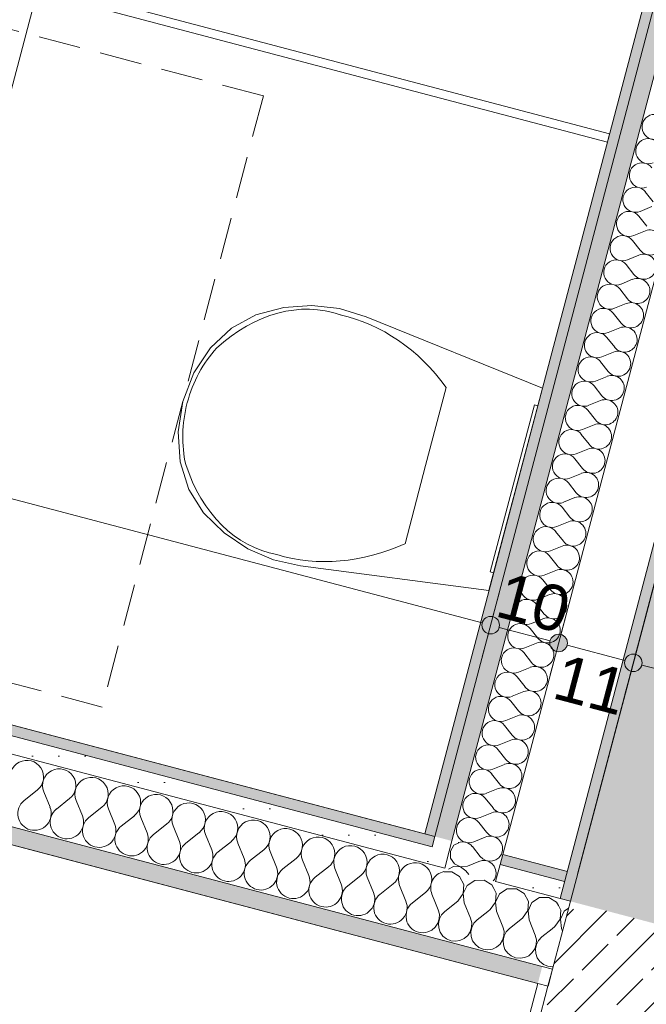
# Model space of a CAD drawing. Header units: millimetres. Extents: x -176817 to 18864955, y -12996033 to 201123.
# Tile 170 of 256: x 181969 to 182861, y -10666 to -9264. Entities that reach past the tile are written whole.
import ezdxf

# ---------------------------------------------------------------- set-up
doc = ezdxf.new("R2010")
doc.units = ezdxf.units.MM
doc.header["$MEASUREMENT"] = 0
doc.linetypes.add('Przerywana gęsta', pattern=[90, 60, -30])
for name, color, linetype in [('210-A Strefy', 7, 'Continuous'), ('213-A Wymiarowanie wewnętrzne', 7, 'Continuous'), ('230-A Ściany wewnętrzne', 7, 'Continuous'), ('320-W Umeblowanie', 7, 'Continuous')]:
    doc.layers.add(name, color=color, linetype=linetype)
doc.styles.add('STYL_AUTOMATYCZNY_4', font='arial.ttf')
doc.dimstyles.new('STYL_AUTOMATYCZNY__3', dxfattribs={"dimtxt": 64.999998, "dimasz": 47.5, "dimexe": 0.18, "dimexo": 0.0625, "dimgap": 0, "dimtad": 1, "dimdec": 1, "dimlfac": 0.1, "dimzin": 0, "dimdsep": 46, "dimtxsty": 'STYL_AUTOMATYCZNY_4', "dimblk": 'ARROWHEAD_11', "dimblk1": 'ARROWHEAD_11', "dimblk2": 'ARROWHEAD_11', "dimcen": 0.09, "dimclrd": 30, "dimclre": 30, "dimclrt": 30, "dimazin": 0, "dimtfac": 1, "dimtdec": 4, "dimtmove": 0, "dimatfit": 3, "dimfxl": 0, "dimtolj": 1, "dimtzin": 0, "dimarcsym": 0})
pattern_1 = [(0, (0, 0), (0, 86.60254), [0, -50]), (0, (25, 43.3), (0, 86.60254), [0, -50])]
pattern_2 = [(45, (0, 0), (-49.497475, 49.497475), []), (45, (-24.75, 24.75), (-49.497475, 49.497475), [52.5, -17.5])]
pattern_3 = [(0, (0, 0), (0, 37.5), [0, -37.5])]

# ---------------------------------------------------------------- blocks, each defined once
blk = doc.blocks.new('Zaplecze_1.19_9_2', base_point=(179928.2, -11588.1))
at = {"layer": '210-A Strefy', "color": 7, "linetype": 'Continuous', "lineweight": 0, "flags": 128}
blk.add_lwpolyline([(173461.6, -11180.7), (181970.3, -13425.9), (182706.5, -10636.2), (176359.5, -8961.4), (176212.8, -9517.5), (174051, -8947.1)], close=True, dxfattribs=at)
blk = doc.blocks.new('WC-M_1.23d_27_2', base_point=(180864.4, -8344.9))
at = {"layer": '210-A Strefy', "color": 254, "linetype": 'Continuous', "lineweight": 0, "true_color": 0xdfc8bd, "flags": 128}
blk.add_lwpolyline([(179359.5, -9582.4), (182545.5, -10423.1), (184124.8, -4438), (180938.9, -3597.3)], close=True, dxfattribs=at)
blk = doc.blocks.new('Ściana_30_2', base_point=(182087.8, -13627.6))
at = {"layer": '230-A Ściany wewnętrzne', "linetype": 'Continuous', "lineweight": 0, "true_color": 0x000000}
h = blk.add_hatch(dxfattribs=at)
h.set_pattern_fill('Beton_zbrojony_0002', color=18, style=0, pattern_type=2)
h.set_pattern_definition(pattern_2)
h.paths.add_polyline_path([(182752.9, -10519.2), (181984.8, -13429.8), (182274.9, -13506.3), (183042.9, -10595.7)])
h = blk.add_hatch(dxfattribs=at)
h.set_pattern_fill('Tynk_0002', color=18, style=0, pattern_type=2)
h.set_pattern_definition(pattern_1)
h.paths.add_polyline_path([(182706.5, -10636.2), (181970.3, -13425.9), (181984.8, -13429.8), (182721, -10640.1)])
at = {"layer": '230-A Ściany wewnętrzne', "color": 7, "linetype": 'Continuous', "lineweight": 0}
for p, q in [((182727.4, -10615.9), (182752.9, -10519.2)), ((182721, -10640.1), (182727.4, -10615.9)), ((182721, -10640.1), (181984.8, -13429.8))]:
    blk.add_line(p, q, dxfattribs=at)
at = {"layer": '230-A Ściany wewnętrzne', "color": 7, "linetype": 'Continuous', "lineweight": 0, "flags": 128}
blk.add_lwpolyline([(182706.5, -10636.2), (182532.5, -11295.7)], dxfattribs=at)
blk = doc.blocks.new('*X925')
at = {"layer": '230-A Ściany wewnętrzne', "color": 7, "linetype": 'Continuous', "lineweight": 0}
for p, q in [((182739.4, -10531.7), (182735.8, -10525)), ((182750.3, -10529.1), (182744.2, -10533)), ((182738.4, -10544.7), (182739.4, -10531.7)), ((182744.2, -10533), (182738.6, -10544.7)), ((182730.8, -10555.2), (182727.1, -10558.2)), ((182730.8, -10555.2), (182738.4, -10544.7)), ((182738.6, -10544.7), (182740, -10557.7)), ((182740, -10557.7), (182741.7, -10561.7)), ((182713.8, -10608.4), (182714.8, -10609.2)), ((182714.8, -10609.2), (182720.8, -10611.7)), ((182720.8, -10611.7), (182727.4, -10612.5)), ((182727.4, -10612.5), (182728.3, -10612.4))]:
    blk.add_line(p, q, dxfattribs=at)
blk = doc.blocks.new('*X926')
at = {"layer": '230-A Ściany wewnętrzne', "color": 7, "linetype": 'Continuous', "lineweight": 0}
for p, q in [((182647.3, -10507.4), (182643.9, -10501)), ((182663.1, -10501.6), (182652.1, -10508.7)), ((182676.1, -10501.4), (182663.1, -10501.6)), ((182687.3, -10508), (182676.1, -10501.4)), ((182646.3, -10520.4), (182647.3, -10507.4)), ((182652.1, -10508.7), (182646.5, -10520.4)), ((182693.3, -10519.6), (182687.3, -10508)), ((182709.1, -10513.8), (182698.2, -10520.8)), ((182722.1, -10513.6), (182709.1, -10513.8)), ((182733.3, -10520.2), (182722.1, -10513.6)), ((182638.7, -10530.9), (182646.3, -10520.4)), ((182646.5, -10520.4), (182647.9, -10533.4)), ((182692.4, -10532.5), (182693.3, -10519.6)), ((182698.2, -10520.8), (182692.6, -10532.6)), ((182735.8, -10525), (182733.3, -10520.2)), ((182638.7, -10530.9), (182635.3, -10533.7)), ((182647.9, -10533.4), (182656.9, -10555.4)), ((182684.8, -10543.1), (182666.1, -10557.9)), ((182684.8, -10543.1), (182692.4, -10532.5)), ((182692.6, -10532.6), (182694, -10545.5)), ((182658.5, -10561.8), (182656.9, -10555.4)), ((182666.1, -10557.9), (182661.6, -10562.6)), ((182694, -10545.5), (182702.9, -10567.6)), ((182656.3, -10574.6), (182658.3, -10568.4)), ((182658.5, -10568.4), (182657.1, -10574.9)), ((182658.3, -10568.4), (182658.5, -10561.8)), ((182661.6, -10562.6), (182658.5, -10568.4)), ((182704.5, -10574), (182702.9, -10567.6)), ((182712.1, -10570), (182707.6, -10574.8)), ((182727.1, -10558.2), (182712.1, -10570)), ((182621.9, -10584.3), (182622.7, -10584.9)), ((182622.7, -10584.9), (182628.8, -10587.4)), ((182641.8, -10587.2), (182647.7, -10584.4)), ((182647.7, -10584.4), (182652.7, -10580.1)), ((182652.7, -10580.1), (182656.3, -10574.6)), ((182657.1, -10574.9), (182657.6, -10581.4)), ((182657.6, -10581.4), (182659.8, -10587.6)), ((182702.4, -10586.8), (182704.3, -10580.5)), ((182704.5, -10580.6), (182703.2, -10587)), ((182704.3, -10580.5), (182704.5, -10574)), ((182707.6, -10574.8), (182704.5, -10580.6)), ((182628.8, -10587.4), (182635.3, -10588.2)), ((182635.3, -10588.2), (182641.8, -10587.2)), ((182659.8, -10587.6), (182663.6, -10592.9)), ((182663.6, -10592.9), (182668.7, -10597)), ((182668.7, -10597), (182674.8, -10599.6)), ((182674.8, -10599.6), (182681.3, -10600.3)), ((182681.3, -10600.3), (182687.8, -10599.3)), ((182687.8, -10599.3), (182693.8, -10596.6)), ((182693.8, -10596.6), (182698.7, -10592.3)), ((182698.7, -10592.3), (182702.4, -10586.8)), ((182703.2, -10587), (182703.6, -10593.6)), ((182703.6, -10593.6), (182705.8, -10599.7)), ((182705.8, -10599.7), (182709.6, -10605.1)), ((182709.6, -10605.1), (182713.8, -10608.4))]:
    blk.add_line(p, q, dxfattribs=at)
blk = doc.blocks.new('*X927')
at = {"layer": '230-A Ściany wewnętrzne', "color": 7, "linetype": 'Continuous', "lineweight": 0}
for p, q in [((182584, -10477.1), (182572.6, -10477.3)), ((182595.2, -10483.7), (182584, -10477.1)), ((182601.2, -10495.3), (182595.2, -10483.7)), ((182600.3, -10508.2), (182601.2, -10495.3)), ((182606.1, -10496.5), (182600.5, -10508.3)), ((182617, -10489.5), (182606.1, -10496.5)), ((182630, -10489.3), (182617, -10489.5)), ((182641.2, -10495.9), (182630, -10489.3)), ((182643.9, -10501), (182641.2, -10495.9)), ((182592.7, -10518.8), (182600.3, -10508.2)), ((182600.5, -10508.3), (182601.9, -10521.2)), ((182560.9, -10521.6), (182564.8, -10531.1)), ((182592.7, -10518.8), (182574, -10533.6)), ((182601.9, -10521.2), (182610.8, -10543.3)), ((182566.4, -10537.5), (182564.8, -10531.1)), ((182566.2, -10544.1), (182566.4, -10537.5)), ((182569.5, -10538.3), (182566.4, -10544.1)), ((182574, -10533.6), (182569.5, -10538.3)), ((182612.5, -10549.7), (182610.8, -10543.3)), ((182635.3, -10533.7), (182620.1, -10545.7)), ((182555.6, -10560.1), (182560.6, -10555.8)), ((182560.6, -10555.8), (182564.2, -10550.3)), ((182564.2, -10550.3), (182566.2, -10544.1)), ((182566.4, -10544.1), (182565, -10550.6)), ((182565, -10550.6), (182565.5, -10557.1)), ((182565.5, -10557.1), (182567.7, -10563.3)), ((182610.3, -10562.5), (182612.3, -10556.2)), ((182612.4, -10556.3), (182611.1, -10562.7)), ((182612.3, -10556.2), (182612.5, -10549.7)), ((182615.5, -10550.5), (182612.4, -10556.3)), ((182620.1, -10545.7), (182615.5, -10550.5)), ((182550.1, -10562.7), (182555.6, -10560.1)), ((182567.7, -10563.3), (182571.5, -10568.6)), ((182571.5, -10568.6), (182576.7, -10572.7)), ((182601.7, -10572.3), (182606.7, -10568)), ((182606.7, -10568), (182610.3, -10562.5)), ((182611.1, -10562.7), (182611.5, -10569.3)), ((182611.5, -10569.3), (182613.7, -10575.4)), ((182576.7, -10572.7), (182582.7, -10575.3)), ((182582.7, -10575.3), (182589.2, -10576)), ((182589.2, -10576), (182595.7, -10575)), ((182595.7, -10575), (182601.7, -10572.3)), ((182613.7, -10575.4), (182617.6, -10580.8)), ((182617.6, -10580.8), (182621.9, -10584.3))]:
    blk.add_line(p, q, dxfattribs=at)
blk = doc.blocks.new('*X928')
at = {"layer": '230-A Ściany wewnętrzne', "color": 7, "linetype": 'Continuous', "lineweight": 0}
for p, q in [((181994.1, -10360.9), (181975.5, -10375.6)), ((182003.3, -10363.3), (182012.3, -10385.3)), ((182040.2, -10373), (182021.5, -10387.8)), ((182049.4, -10375.4), (182058.3, -10397.5)), ((182086.2, -10385.2), (182067.5, -10399.9)), ((182095.4, -10387.6), (182104.4, -10409.6)), ((182132.3, -10397.3), (182113.6, -10412.1)), ((182141.5, -10399.7), (182150.4, -10421.8)), ((182178.3, -10409.5), (182159.6, -10424.2)), ((182187.5, -10411.9), (182196.5, -10433.9)), ((182224.3, -10421.6), (182205.7, -10436.4)), ((182233.6, -10424), (182242.5, -10446.1)), ((182270.4, -10433.8), (182251.7, -10448.5)), ((182279.6, -10436.2), (182288.5, -10458.2)), ((182316.4, -10445.9), (182297.8, -10460.7)), ((182325.6, -10448.3), (182334.6, -10470.4)), ((182362.5, -10458.1), (182343.8, -10472.8)), ((182371.7, -10460.5), (182380.6, -10482.5)), ((182408.5, -10470.2), (182389.8, -10485)), ((182417.7, -10472.6), (182426.7, -10494.7)), ((182454.6, -10482.4), (182435.9, -10497.1)), ((182463.8, -10484.8), (182472.7, -10506.8)), ((182500.6, -10494.5), (182481.9, -10509.3)), ((182509.8, -10496.9), (182518.8, -10519)), ((182546.6, -10506.6), (182528, -10521.4)), ((182555.9, -10509.1), (182560.9, -10521.6))]:
    blk.add_line(p, q, dxfattribs=at)
for centre, start, end in [((181979.4, -10342.2), 308.3481, 202.0879), ((182025.4, -10354.3), 308.3481, 202.0879), ((182071.4, -10366.5), 308.3481, 202.0879), ((182117.5, -10378.6), 308.3481, 202.0879), ((181990.2, -10394.3), 128.3481, 255.218), ((182163.5, -10390.8), 308.3481, 202.0879), ((181990.2, -10394.3), 255.218, 22.0879), ((182036.3, -10406.4), 128.3481, 255.218), ((182209.6, -10402.9), 308.3481, 202.0879), ((182036.3, -10406.4), 255.218, 22.0879), ((182082.3, -10418.6), 128.3481, 255.218), ((182255.6, -10415.1), 308.3481, 202.0879), ((182301.7, -10427.2), 308.3481, 202.0879), ((182082.3, -10418.6), 255.218, 22.0879), ((182128.4, -10430.7), 128.3481, 255.218), ((182347.7, -10439.4), 308.3481, 202.0879), ((182128.4, -10430.7), 255.218, 22.0879), ((182174.4, -10442.9), 128.3481, 255.218), ((182393.7, -10451.5), 308.3481, 202.0879), ((182174.4, -10442.9), 255.218, 22.0879), ((182220.4, -10455), 128.3481, 255.218), ((182439.8, -10463.7), 308.3481, 202.0879), ((182220.4, -10455), 255.218, 22.0879), ((182266.5, -10467.2), 128.3481, 255.218), ((182266.5, -10467.2), 255.218, 22.0879), ((182485.8, -10475.8), 308.3481, 202.0879), ((182312.5, -10479.3), 128.3481, 255.218), ((182312.5, -10479.3), 255.218, 22.0879), ((182358.6, -10491.5), 128.3481, 255.218), ((182531.9, -10488), 308.3481, 202.0879), ((182358.6, -10491.5), 255.218, 22.0879), ((182404.6, -10503.6), 128.3481, 255.218), ((182577.9, -10500.1), 102.6555, 202.0879), ((182404.6, -10503.6), 255.218, 22.0879), ((182450.7, -10515.8), 128.3481, 255.218), ((182450.7, -10515.8), 255.218, 22.0879), ((182496.7, -10527.9), 128.3481, 255.218), ((182496.7, -10527.9), 255.218, 22.0879), ((182542.7, -10540.1), 128.3481, 255.218), ((182542.7, -10540.1), 255.218, 287.8486)]:
    blk.add_arc(centre, 23.8, start, end, dxfattribs=at)
blk = doc.blocks.new('Ściana_34_2', base_point=(174057.3, -8276.4))
at = {"layer": '230-A Ściany wewnętrzne', "linetype": 'Continuous', "lineweight": 0, "true_color": 0x000000}
h = blk.add_hatch(dxfattribs=at)
h.set_pattern_fill('Gips_0002', color=18, style=0, pattern_type=2)
h.set_pattern_definition(pattern_3)
h.paths.add_polyline_path([(176335.3, -8955.1), (182706.5, -10636.2), (182712.8, -10612.1), (176341.7, -8930.9)])
h = blk.add_hatch(dxfattribs=at)
h.set_pattern_fill('Gips_0002', color=18, style=0, pattern_type=2)
h.set_pattern_definition(pattern_3)
h.paths.add_polyline_path([(179310.6, -9610.9), (182549.8, -10465.6), (182556.2, -10441.5), (179317, -9586.7)])
for points in [[(179341.2, -9593.1), (182556.2, -10441.5), (182560, -10426.9), (179345, -9578.6)], [(182652.9, -10467), (182744.7, -10491.2), (182748.6, -10476.7), (182656.7, -10452.5)]]:
    blk.add_hatch(color=18, dxfattribs=at).paths.add_polyline_path(points)
h = blk.add_hatch(dxfattribs=at)
h.set_pattern_fill('Gips_0002', color=18, style=0, pattern_type=2)
h.set_pattern_definition(pattern_3)
h.paths.add_polyline_path([(182549.8, -10465.6), (182574, -10472), (182580.4, -10447.8), (182556.2, -10441.5)])
h = blk.add_hatch(dxfattribs=at)
h.set_pattern_fill('Gips_0002', color=18, style=0, pattern_type=2)
h.set_pattern_definition(pattern_3)
h.paths.add_polyline_path([(182646.5, -10491.1), (182738.4, -10515.4), (182744.7, -10491.2), (182652.9, -10467)])
h = blk.add_hatch(dxfattribs=at)
h.set_pattern_fill('Gips_0002', color=18, style=0, pattern_type=2)
h.set_pattern_definition(pattern_3)
h.paths.add_polyline_path([(182721, -10640.1), (182727.4, -10615.9), (182712.8, -10612.1), (182706.5, -10636.2)])
at = {"layer": '230-A Ściany wewnętrzne', "color": 7, "linetype": 'Continuous', "lineweight": 0}
for p, q in [((182712.8, -10612.1), (176341.7, -8930.9)), ((176335.3, -8955.1), (182706.5, -10636.2)), ((182556.2, -10441.5), (179341.2, -9593.1)), ((182574, -10472), (179310.6, -9610.9)), ((182560, -10426.9), (182556.2, -10441.5)), ((182580.4, -10447.8), (182574, -10472)), ((182652.9, -10467), (182656.7, -10452.5)), ((182646.5, -10491.1), (182652.9, -10467)), ((182744.7, -10491.2), (182652.9, -10467)), ((182738.4, -10515.4), (182646.5, -10491.1)), ((182752.9, -10519.2), (182738.4, -10515.4)), ((182727.4, -10615.9), (182752.9, -10519.2)), ((182712.8, -10612.1), (182727.4, -10615.9)), ((182721, -10640.1), (182727.4, -10615.9)), ((182706.5, -10636.2), (182721, -10640.1))]:
    blk.add_line(p, q, dxfattribs=at)
at = {"layer": '230-A Ściany wewnętrzne', "color": 7, "linetype": 'Continuous', "lineweight": 0, "flags": 128}
for points in [[(176359.5, -8961.4), (182706.5, -10636.2)], [(182560, -10426.9), (179345, -9578.6)], [(182748.6, -10476.7), (182656.7, -10452.5)]]:
    blk.add_lwpolyline(points, dxfattribs=at)
at = {"layer": '230-A Ściany wewnętrzne', "color": 7, "lineweight": 0}
for name in ['*X928', '*X927', '*X926', '*X925']:
    blk.add_blockref(name, (0, 0), dxfattribs=at)
blk = doc.blocks.new('Ściana_106_2', base_point=(182897.9, -10557.5))
at = {"layer": '230-A Ściany wewnętrzne', "linetype": 'Continuous', "lineweight": 0, "true_color": 0x000000}
h = blk.add_hatch(dxfattribs=at)
h.set_pattern_fill('Beton_zbrojony_0002', color=18, style=0, pattern_type=2)
h.set_pattern_definition(pattern_2)
h.paths.add_polyline_path([(185780.4, 954.1), (182752.9, -10519.2), (183042.9, -10595.7), (186070.4, 877.5)])
h = blk.add_hatch(dxfattribs=at)
h.set_pattern_fill('Tynk_0002', color=18, style=0, pattern_type=2)
h.set_pattern_definition(pattern_1)
h.paths.add_polyline_path([(184327.9, -4491.6), (182738.4, -10515.4), (182752.9, -10519.2), (184342.4, -4495.4)])
at = {"layer": '230-A Ściany wewnętrzne', "color": 7, "linetype": 'Continuous', "lineweight": 0}
blk.add_line((184342.4, -4495.4), (182752.9, -10519.2), dxfattribs=at)
at = {"layer": '230-A Ściany wewnętrzne', "color": 7, "linetype": 'Continuous', "lineweight": 0, "flags": 128}
blk.add_lwpolyline([(183583.9, -7310.9), (182738.4, -10515.4)], dxfattribs=at)
blk = doc.blocks.new('*X1120')
at = {"layer": '230-A Ściany wewnętrzne', "color": 7, "linetype": 'Continuous', "lineweight": 0}
for p, q in [((182587.2, -10439.5), (182582.2, -10447.9)), ((182594, -10435.9), (182587.2, -10439.5)), ((182613.5, -10441.4), (182612.7, -10440.8)), ((182613.5, -10441.4), (182624.5, -10455.4)), ((182582.2, -10447.9), (182582.2, -10448.3)), ((182624.5, -10455.4), (182628.1, -10458.8)), ((182628.1, -10458.8), (182632.5, -10461.1)), ((182646.8, -10460.1), (182650.8, -10457.3)), ((182650.8, -10457.3), (182653.9, -10453.4)), ((182653.9, -10453.4), (182654.6, -10451.9)), ((182632.4, -10461.3), (182631.1, -10461.2)), ((182637.1, -10462.7), (182632.4, -10461.3)), ((182632.5, -10461.1), (182637.3, -10462.1)), ((182637.3, -10462.8), (182637.1, -10462.7)), ((182637.3, -10462.1), (182642.2, -10461.8)), ((182642.2, -10461.8), (182646.8, -10460.1))]:
    blk.add_line(p, q, dxfattribs=at)
blk = doc.blocks.new('*X1121')
at = {"layer": '230-A Ściany wewnętrzne', "color": 7, "linetype": 'Continuous', "lineweight": 0}
for p, q in [((182582.2, -10448.3), (182582.4, -10457.7)), ((182582.4, -10457.7), (182587.7, -10465.9)), ((182586.7, -10469.5), (182579.3, -10473.4)), ((182596.4, -10470.2), (182586.7, -10469.5)), ((182587.7, -10465.9), (182596.5, -10470.1)), ((182604.3, -10475.9), (182596.4, -10470.2)), ((182596.5, -10470.1), (182606.2, -10469)), ((182606.2, -10469), (182622.7, -10462.3)), ((182627.5, -10461.1), (182622.7, -10462.3)), ((182631.1, -10461.2), (182627.5, -10461.1)), ((182641.2, -10465.5), (182637.3, -10462.8)), ((182644.4, -10469.2), (182641.2, -10465.5)), ((182646.5, -10473.7), (182644.4, -10469.2)), ((182647.3, -10478.5), (182646.5, -10473.7)), ((182604.3, -10475.9), (182608.4, -10481.1)), ((182644.8, -10488), (182646.7, -10483.4)), ((182646.7, -10483.4), (182647.3, -10478.5)), ((182643, -10490.2), (182644.8, -10488))]:
    blk.add_line(p, q, dxfattribs=at)
blk = doc.blocks.new('*X1122')
at = {"layer": '230-A Ściany wewnętrzne', "color": 7, "linetype": 'Continuous', "lineweight": 0}
for p, q in [((182859.5, -9509), (182870.6, -9523)), ((182852.2, -9536.7), (182868.7, -9529.9)), ((182850.4, -9543.6), (182861.5, -9557.6)), ((182843.1, -9571.2), (182859.6, -9564.5)), ((182841.3, -9578.1), (182852.3, -9592.1)), ((182834, -9605.7), (182850.5, -9599)), ((182832.2, -9612.6), (182843.2, -9626.6)), ((182824.9, -9640.3), (182841.4, -9633.5)), ((182823, -9647.2), (182834.1, -9661.2)), ((182815.8, -9674.8), (182832.3, -9668.1)), ((182813.9, -9681.7), (182825, -9695.7)), ((182806.6, -9709.3), (182823.2, -9702.6)), ((182804.8, -9716.2), (182815.9, -9730.2)), ((182797.5, -9743.9), (182814.1, -9737.1)), ((182795.7, -9750.8), (182806.8, -9764.8)), ((182788.4, -9778.4), (182805, -9771.7)), ((182786.6, -9785.3), (182797.7, -9799.3)), ((182779.3, -9812.9), (182795.8, -9806.2)), ((182777.5, -9819.8), (182788.6, -9833.8)), ((182770.2, -9847.4), (182786.7, -9840.7)), ((182768.4, -9854.4), (182779.4, -9868.4)), ((182761.1, -9882), (182777.6, -9875.3)), ((182759.3, -9888.9), (182770.3, -9902.9)), ((182752, -9916.5), (182768.5, -9909.8)), ((182750.1, -9923.4), (182761.2, -9937.4)), ((182742.9, -9951), (182759.4, -9944.3)), ((182741, -9958), (182752.1, -9972)), ((182733.7, -9985.6), (182750.3, -9978.9)), ((182731.9, -9992.5), (182743, -10006.5)), ((182724.6, -10020.1), (182741.2, -10013.4)), ((182722.8, -10027), (182733.9, -10041)), ((182715.5, -10054.6), (182732.1, -10047.9)), ((182713.7, -10061.5), (182724.8, -10075.6)), ((182706.4, -10089.2), (182723, -10082.5)), ((182704.6, -10096.1), (182715.7, -10110.1)), ((182697.3, -10123.7), (182713.8, -10117)), ((182695.5, -10130.6), (182706.5, -10144.6)), ((182686.4, -10165.1), (182697.4, -10179.1)), ((182688.2, -10158.2), (182704.7, -10151.5)), ((182679.1, -10192.8), (182695.6, -10186.1)), ((182677.2, -10199.7), (182688.3, -10213.7)), ((182670, -10227.3), (182686.5, -10220.6)), ((182668.1, -10234.2), (182679.2, -10248.2)), ((182660.8, -10261.8), (182677.4, -10255.1)), ((182659, -10268.7), (182670.1, -10282.7)), ((182651.7, -10296.4), (182668.3, -10289.7)), ((182649.9, -10303.3), (182661, -10317.3)), ((182642.6, -10330.9), (182659.2, -10324.2)), ((182640.8, -10337.8), (182651.9, -10351.8)), ((182633.5, -10365.4), (182650.1, -10358.7)), ((182631.7, -10372.3), (182642.8, -10386.3)), ((182624.4, -10400), (182640.9, -10393.2)), ((182622.6, -10406.9), (182633.7, -10420.9)), ((182615.3, -10434.5), (182631.8, -10427.8))]:
    blk.add_line(p, q, dxfattribs=at)
for centre, start, end in [((182872.8, -9416.5), 38.3481, 292.0879), ((182863.7, -9451), 38.3481, 292.0879), ((182854.6, -9485.6), 38.3481, 292.0879), ((182845.5, -9520.1), 38.3481, 292.0879), ((182836.4, -9554.6), 38.3481, 292.0879), ((182827.3, -9589.2), 38.3481, 292.0879), ((182866.3, -9581), 345.218, 112.0879), ((182866.3, -9581), 218.3481, 345.218), ((182857.2, -9615.6), 345.218, 112.0879), ((182818.1, -9623.7), 38.3481, 292.0879), ((182848.1, -9650.1), 345.218, 112.0879), ((182857.2, -9615.6), 218.3481, 345.218), ((182809, -9658.2), 38.3481, 292.0879), ((182848.1, -9650.1), 218.3481, 345.218), ((182839, -9684.6), 345.218, 112.0879), ((182799.9, -9692.8), 38.3481, 292.0879), ((182829.9, -9719.2), 345.218, 112.0879), ((182839, -9684.6), 218.3481, 345.218), ((182790.8, -9727.3), 38.3481, 292.0879), ((182829.9, -9719.2), 218.3481, 345.218), ((182781.7, -9761.8), 38.3481, 292.0879), ((182820.8, -9753.7), 345.218, 112.0879), ((182820.8, -9753.7), 218.3481, 345.218), ((182811.7, -9788.2), 345.218, 112.0879), ((182772.6, -9796.4), 38.3481, 292.0879), ((182811.7, -9788.2), 218.3481, 345.218), ((182763.5, -9830.9), 38.3481, 292.0879), ((182802.6, -9822.7), 345.218, 112.0879), ((182802.6, -9822.7), 218.3481, 345.218), ((182793.5, -9857.3), 345.218, 112.0879), ((182754.4, -9865.4), 38.3481, 292.0879), ((182793.5, -9857.3), 218.3481, 345.218), ((182745.2, -9900), 38.3481, 292.0879), ((182784.3, -9891.8), 345.218, 112.0879), ((182784.3, -9891.8), 218.3481, 345.218), ((182775.2, -9926.3), 345.218, 112.0879), ((182736.1, -9934.5), 38.3481, 292.0879), ((182775.2, -9926.3), 218.3481, 345.218), ((182727, -9969), 38.3481, 292.0879), ((182766.1, -9960.9), 345.218, 112.0879), ((182766.1, -9960.9), 218.3481, 345.218), ((182757, -9995.4), 345.218, 112.0879), ((182717.9, -10003.6), 38.3481, 292.0879), ((182757, -9995.4), 218.3481, 345.218), ((182708.8, -10038.1), 38.3481, 292.0879), ((182747.9, -10029.9), 345.218, 112.0879), ((182747.9, -10029.9), 218.3481, 345.218), ((182738.8, -10064.5), 345.218, 112.0879), ((182699.7, -10072.6), 38.3481, 292.0879), ((182729.7, -10099), 345.218, 112.0879), ((182738.8, -10064.5), 218.3481, 345.218), ((182690.6, -10107.2), 38.3481, 292.0879), ((182729.7, -10099), 218.3481, 345.218), ((182720.6, -10133.5), 345.218, 112.0879), ((182681.5, -10141.7), 38.3481, 292.0879), ((182711.4, -10168.1), 345.218, 112.0879), ((182720.6, -10133.5), 218.3481, 345.218), ((182672.4, -10176.2), 38.3481, 292.0879), ((182711.4, -10168.1), 218.3481, 345.218), ((182663.2, -10210.8), 38.3481, 292.0879), ((182702.3, -10202.6), 345.218, 112.0879), ((182702.3, -10202.6), 218.3481, 345.218), ((182693.2, -10237.1), 345.218, 112.0879), ((182654.1, -10245.3), 38.3481, 292.0879), ((182693.2, -10237.1), 218.3481, 345.218), ((182645, -10279.8), 38.3481, 292.0879), ((182684.1, -10271.7), 345.218, 112.0879), ((182684.1, -10271.7), 218.3481, 345.218), ((182675, -10306.2), 345.218, 112.0879), ((182635.9, -10314.4), 38.3481, 292.0879), ((182675, -10306.2), 218.3481, 345.218), ((182626.8, -10348.9), 38.3481, 292.0879), ((182665.9, -10340.7), 345.218, 112.0879), ((182665.9, -10340.7), 218.3481, 345.218), ((182656.8, -10375.3), 345.218, 112.0879), ((182617.7, -10383.4), 38.3481, 292.0879), ((182656.8, -10375.3), 218.3481, 345.218), ((182608.6, -10418), 38.3481, 292.0879), ((182647.7, -10409.8), 345.218, 112.0879), ((182647.7, -10409.8), 218.3481, 345.218), ((182638.5, -10444.3), 345.218, 112.0879), ((182599.5, -10452.5), 40.2148, 110.2212), ((182638.5, -10444.3), 334.797, 345.218)]:
    blk.add_arc(centre, 17.9, start, end, dxfattribs=at)
blk = doc.blocks.new('Ściana_107_2', base_point=(182740.1, -10567.6))
at = {"layer": '230-A Ściany wewnętrzne', "linetype": 'Continuous', "lineweight": 0, "true_color": 0x000000}
blk.add_hatch(color=18, dxfattribs=at).paths.add_polyline_path([(184124.8, -4438), (182545.5, -10423.1), (182560, -10426.9), (184139.3, -4441.8)])
h = blk.add_hatch(dxfattribs=at)
h.set_pattern_fill('Gips_0002', color=18, style=0, pattern_type=2)
h.set_pattern_definition(pattern_3)
h.paths.add_polyline_path([(184139.3, -4441.8), (182560, -10426.9), (182584.2, -10433.3), (184163.5, -4448.2)])
h = blk.add_hatch(dxfattribs=at)
h.set_pattern_fill('Gips_0002', color=18, style=0, pattern_type=2)
h.set_pattern_definition(pattern_3)
h.paths.add_polyline_path([(182556.2, -10441.5), (182580.4, -10447.8), (182584.2, -10433.3), (182560, -10426.9)])
at = {"layer": '230-A Ściany wewnętrzne', "color": 7, "linetype": 'Continuous', "lineweight": 0}
for p, q in [((184139.3, -4441.8), (182560, -10426.9)), ((184163.5, -4448.2), (182584.2, -10433.3)), ((182656.7, -10452.5), (184236, -4467.3)), ((182560, -10426.9), (182556.2, -10441.5)), ((182584.2, -10433.3), (182580.4, -10447.8)), ((182580.4, -10447.8), (182574, -10472)), ((182652.9, -10467), (182656.7, -10452.5)), ((182646.5, -10491.1), (182652.9, -10467))]:
    blk.add_line(p, q, dxfattribs=at)
at = {"layer": '230-A Ściany wewnętrzne', "color": 7, "linetype": 'Continuous', "lineweight": 0, "flags": 128}
for points in [[(184124.8, -4438), (182545.5, -10423.1)], [(182763.1, -10480.5), (184342.4, -4495.4)], [(182545.5, -10423.1), (182560, -10426.9)]]:
    blk.add_lwpolyline(points, dxfattribs=at)
at = {"layer": '230-A Ściany wewnętrzne', "color": 7, "lineweight": 0}
for name in ['*X1122', '*X1120', '*X1121']:
    blk.add_blockref(name, (0, 0), dxfattribs=at)
blk = doc.blocks.new('WC 27[218]_2', base_point=(182675, -9932.4))
at = {"layer": '320-W Umeblowanie', "color": 254, "linetype": 'Continuous', "lineweight": 0, "true_color": 0xcccccc}
for p, q in [((182546.9, -9898.6), (182576.3, -9787.3)), ((182517.5, -10010), (182546.9, -9898.6))]:
    blk.add_line(p, q, dxfattribs=at)
at = {"layer": '320-W Umeblowanie', "color": 254, "linetype": 'Continuous', "lineweight": 0, "true_color": 0xcccccc, "flags": 128}
for points in [[(182385, -9670.7), (182344.9, -9673.6), (182305, -9683.9), (182270.5, -9702.8), (182240.5, -9731), (182216.9, -9766.7), (182201.2, -9807.4), (182194.7, -9850.6), (182197.7, -9893.2), (182209.9, -9932.6), (182230.5, -9966), (182260.2, -9994.6), (182293.6, -10017), (182330.2, -10032.7), (182368.9, -10041.2), (182637, -10076.5), (182713, -9788.3), (182462.4, -9686.8), (182424.5, -9675.1)], [(182643.6, -10051.3), (182706.4, -9813.5), (182701.6, -9812.2), (182638.8, -10050.1)]]:
    blk.add_lwpolyline(points, close=True, dxfattribs=at)
at = {"layer": '320-W Umeblowanie', "color": 254, "linetype": 'Continuous', "lineweight": 0, "true_color": 0xcccccc}
for centre, major_axis, start_param, end_param in [((182345.7, -9943.3), (69.3, 262.6), 6.227454, 7.128043), ((182318.2, -10120.5), (114.7, 434.7), 5.753781, 6.306801), ((182310, -9837), (37.4, 141.6), 0.938292, 1.564936), ((182310.4, -9835.3), (37.4, 141.6), 1.576657, 2.203301), ((182393.9, -9760.4), (69.3, 262.6), 2.296732, 3.19732), ((182457.4, -9592.8), (114.7, 434.7), 3.117975, 3.670995)]:
    blk.add_ellipse(centre, major_axis=major_axis, ratio=0.724692, start_param=start_param, end_param=end_param, dxfattribs=at)
blk = doc.blocks.new('*D3285')
at = {"layer": '213-A Wymiarowanie wewnętrzne', "linetype": 'Continuous', "lineweight": 200}
for points in [[(181679.4, -10368.5), (181680.4, -10373.3), (181683.1, -10377.4), (181687.2, -10380.1), (181691.9, -10381), (181696.7, -10380.1), (181700.8, -10377.4), (181703.5, -10373.3), (181704.4, -10368.5), (181703.5, -10363.7), (181700.8, -10359.7), (181696.7, -10357), (181691.9, -10356), (181687.2, -10357), (181683.1, -10359.7), (181680.4, -10363.7)], [(180943.3, -13158.2), (180944.3, -13163), (180947, -13167.1), (180951, -13169.8), (180955.8, -13170.7), (180960.6, -13169.8), (180964.6, -13167.1), (180967.3, -13163), (180968.3, -13158.2), (180967.3, -13153.5), (180964.6, -13149.4), (180960.6, -13146.7), (180955.8, -13145.7), (180951, -13146.7), (180947, -13149.4), (180944.3, -13153.5)]]:
    blk.add_hatch(color=30, dxfattribs=at).paths.add_polyline_path(points)
at = {"layer": '213-A Wymiarowanie wewnętrzne', "color": 30, "linetype": 'Continuous', "lineweight": 0}
for p, q in [((181737.3, -10380.5), (181704, -10371.7)), ((180959, -13146.2), (181688.7, -10380.6)), ((180943.7, -13155), (180910.5, -13146.3)), ((181001.1, -13170.2), (180967.9, -13161.4)), ((180949.4, -13182.4), (180952.6, -13170.3))]:
    blk.add_line(p, q, dxfattribs=at)
blk.add_circle((180955.8, -13158.2), 12.5, dxfattribs=at)
at = {"layer": '213-A Wymiarowanie wewnętrzne', "color": 30, "lineweight": 200, "insert": (181282.8, -11867.9), "char_height": 65, "attachment_point": 7, "rotation": 75.218, "style": 'STYL_AUTOMATYCZNY_4'}
blk.add_mtext('\\A1;{\\pql;\\fArial|b0|i0|c238|p0;\\W1.000000;288,5}', dxfattribs=at)
blk = doc.blocks.new('ARROWHEAD_11')
at = {"color": 0, "linetype": 'Continuous', "lineweight": 0}
blk.add_line((0, 0), (-1, 0), dxfattribs=at)
at = {"color": 0, "linetype": 'Continuous', "lineweight": 0, "const_width": 0.25, "flags": 128}
blk.add_lwpolyline([(-0.125, 0, 1), (0.125, 0, 1)], format="xyb", close=True, dxfattribs=at)
blk = doc.blocks.new('*D3287')
at = {"layer": '213-A Wymiarowanie wewnętrzne', "linetype": 'Continuous', "lineweight": 200}
for points in [[(183304.7, -4209.4), (183305.6, -4214.1), (183308.3, -4218.2), (183312.4, -4220.9), (183317.2, -4221.9), (183322, -4220.9), (183326, -4218.2), (183328.7, -4214.1), (183329.7, -4209.4), (183328.7, -4204.6), (183326, -4200.5), (183322, -4197.8), (183317.2, -4196.9), (183312.4, -4197.8), (183308.3, -4200.5), (183305.6, -4204.6)], [(181717.7, -10223.5), (181718.7, -10228.3), (181721.4, -10232.3), (181725.4, -10235), (181730.2, -10236), (181735, -10235), (181739, -10232.3), (181741.8, -10228.3), (181742.7, -10223.5), (181741.8, -10218.7), (181739, -10214.7), (181735, -10211.9), (181730.2, -10211), (181725.4, -10211.9), (181721.4, -10214.7), (181718.7, -10218.7)]]:
    blk.add_hatch(color=30, dxfattribs=at).paths.add_polyline_path(points)
at = {"layer": '213-A Wymiarowanie wewnętrzne', "color": 30, "linetype": 'Continuous', "lineweight": 0}
for p, q in [((181733.4, -10211.4), (183314, -4221.4)), ((181718.1, -10220.3), (181684.9, -10211.5)), ((181775.5, -10235.5), (181742.3, -10226.7))]:
    blk.add_line(p, q, dxfattribs=at)
at = {"layer": '213-A Wymiarowanie wewnętrzne', "color": 30, "lineweight": 200, "insert": (182492.2, -7285), "char_height": 65, "attachment_point": 7, "rotation": 75.218, "style": 'STYL_AUTOMATYCZNY_4'}
blk.add_mtext('\\A1;{\\pql;\\fArial|b0|i0|c238|p0;\\W1.000000;622}', dxfattribs=at)
blk = doc.blocks.new('*D3865')
at = {"layer": '213-A Wymiarowanie wewnętrzne', "linetype": 'Continuous', "lineweight": 200}
for points in [[(179412, -9277.6), (179412.9, -9282.3), (179415.6, -9286.4), (179419.7, -9289.1), (179424.5, -9290.1), (179429.2, -9289.1), (179433.3, -9286.4), (179436, -9282.3), (179437, -9277.6), (179436, -9272.8), (179433.3, -9268.7), (179429.2, -9266), (179424.5, -9265.1), (179419.7, -9266), (179415.6, -9268.7), (179412.9, -9272.8)], [(182627, -10125.9), (182627.9, -10130.7), (182630.6, -10134.8), (182634.7, -10137.5), (182639.5, -10138.4), (182644.2, -10137.5), (182648.3, -10134.8), (182651, -10130.7), (182652, -10125.9), (182651, -10121.1), (182648.3, -10117.1), (182644.2, -10114.4), (182639.5, -10113.4), (182634.7, -10114.4), (182630.6, -10117.1), (182627.9, -10121.1)]]:
    blk.add_hatch(color=30, dxfattribs=at).paths.add_polyline_path(points)
at = {"layer": '213-A Wymiarowanie wewnętrzne', "color": 30, "linetype": 'Continuous', "lineweight": 0}
for p, q in [((179436.5, -9280.7), (182627.4, -10122.7)), ((182642.6, -10113.8), (182651.4, -10080.6))]:
    blk.add_line(p, q, dxfattribs=at)
at = {"layer": '213-A Wymiarowanie wewnętrzne', "color": 30, "lineweight": 200, "insert": (180927.4, -9660.7), "char_height": 65, "attachment_point": 7, "rotation": 345.218, "style": 'STYL_AUTOMATYCZNY_4'}
blk.add_mtext('\\A1;{\\pql;\\fArial|b0|i0|c238|p0;\\W1.000000;332,5}', dxfattribs=at)
blk = doc.blocks.new('*D3866')
at = {"layer": '213-A Wymiarowanie wewnętrzne', "linetype": 'Continuous', "lineweight": 200}
for points in [[(182627, -10125.9), (182627.9, -10130.7), (182630.6, -10134.8), (182634.7, -10137.5), (182639.5, -10138.4), (182644.2, -10137.5), (182648.3, -10134.8), (182651, -10130.7), (182652, -10125.9), (182651, -10121.1), (182648.3, -10117.1), (182644.2, -10114.4), (182639.5, -10113.4), (182634.7, -10114.4), (182630.6, -10117.1), (182627.9, -10121.1)], [(182723.6, -10151.4), (182724.6, -10156.2), (182727.3, -10160.3), (182731.4, -10163), (182736.1, -10163.9), (182740.9, -10163), (182745, -10160.3), (182747.7, -10156.2), (182748.6, -10151.4), (182747.7, -10146.6), (182745, -10142.6), (182740.9, -10139.9), (182736.1, -10138.9), (182731.4, -10139.9), (182727.3, -10142.6), (182724.6, -10146.6)]]:
    blk.add_hatch(color=30, dxfattribs=at).paths.add_polyline_path(points)
at = {"layer": '213-A Wymiarowanie wewnętrzne', "color": 30, "linetype": 'Continuous', "lineweight": 0}
for p, q in [((182642.6, -10113.8), (182651.4, -10080.6)), ((182651.5, -10129.1), (182724.1, -10148.2)), ((182627.5, -10171.2), (182636.3, -10138))]:
    blk.add_line(p, q, dxfattribs=at)
blk.add_circle((182639.5, -10125.9), 12.5, dxfattribs=at)
at = {"layer": '213-A Wymiarowanie wewnętrzne', "color": 30, "lineweight": 200, "insert": (182643.2, -10113.5), "char_height": 65, "attachment_point": 7, "rotation": 345.218, "style": 'STYL_AUTOMATYCZNY_4'}
blk.add_mtext('\\A1;{\\pql;\\fArial|b0|i0|c238|p0;\\W1.000000;10}', dxfattribs=at)
blk = doc.blocks.new('*D3867')
at = {"layer": '213-A Wymiarowanie wewnętrzne', "linetype": 'Continuous', "lineweight": 200}
for points in [[(182723.6, -10151.4), (182724.6, -10156.2), (182727.3, -10160.3), (182731.4, -10163), (182736.1, -10163.9), (182740.9, -10163), (182745, -10160.3), (182747.7, -10156.2), (182748.6, -10151.4), (182747.7, -10146.6), (182745, -10142.6), (182740.9, -10139.9), (182736.1, -10138.9), (182731.4, -10139.9), (182727.3, -10142.6), (182724.6, -10146.6)], [(182830, -10179.5), (182831, -10184.3), (182833.7, -10188.3), (182837.7, -10191), (182842.5, -10192), (182847.3, -10191), (182851.3, -10188.3), (182854.1, -10184.3), (182855, -10179.5), (182854.1, -10174.7), (182851.3, -10170.7), (182847.3, -10167.9), (182842.5, -10167), (182837.7, -10167.9), (182833.7, -10170.7), (182831, -10174.7)]]:
    blk.add_hatch(color=30, dxfattribs=at).paths.add_polyline_path(points)
at = {"layer": '213-A Wymiarowanie wewnętrzne', "color": 30, "linetype": 'Continuous', "lineweight": 0}
for p, q in [((182739.3, -10139.3), (182748.1, -10106.1)), ((182845.7, -10167.4), (182854.5, -10134.2)), ((182724.2, -10196.8), (182733, -10163.5)), ((182748.2, -10154.6), (182830.4, -10176.3))]:
    blk.add_line(p, q, dxfattribs=at)
blk.add_circle((182736.1, -10151.4), 12.5, dxfattribs=at)
at = {"layer": '213-A Wymiarowanie wewnętrzne', "color": 30, "lineweight": 200, "insert": (182724.7, -10229.1), "char_height": 65, "attachment_point": 7, "rotation": 345.218, "style": 'STYL_AUTOMATYCZNY_4'}
blk.add_mtext('\\A1;{\\pql;\\fArial|b0|i0|c238|p0;\\W1.000000;11}', dxfattribs=at)
blk = doc.blocks.new('*D3868')
at = {"layer": '213-A Wymiarowanie wewnętrzne', "linetype": 'Continuous', "lineweight": 200}
for points in [[(182830, -10179.5), (182831, -10184.3), (182833.7, -10188.3), (182837.7, -10191), (182842.5, -10192), (182847.3, -10191), (182851.3, -10188.3), (182854.1, -10184.3), (182855, -10179.5), (182854.1, -10174.7), (182851.3, -10170.7), (182847.3, -10167.9), (182842.5, -10167), (182837.7, -10167.9), (182833.7, -10170.7), (182831, -10174.7)], [(183120.1, -10256), (183121, -10260.8), (183123.7, -10264.9), (183127.8, -10267.6), (183132.6, -10268.5), (183137.4, -10267.6), (183141.4, -10264.9), (183144.1, -10260.8), (183145.1, -10256), (183144.1, -10251.3), (183141.4, -10247.2), (183137.4, -10244.5), (183132.6, -10243.5), (183127.8, -10244.5), (183123.7, -10247.2), (183121, -10251.3)]]:
    blk.add_hatch(color=30, dxfattribs=at).paths.add_polyline_path(points)
at = {"layer": '213-A Wymiarowanie wewnętrzne', "color": 30, "linetype": 'Continuous', "lineweight": 0}
for p, q in [((182845.7, -10167.4), (182854.5, -10134.2)), ((182830.5, -10224.8), (182839.3, -10191.6)), ((182854.6, -10182.7), (183120.5, -10252.8)), ((183135.8, -10244), (183144.5, -10210.7)), ((183144.7, -10259.2), (183156.7, -10262.4)), ((183120.6, -10301.4), (183129.4, -10268.1))]:
    blk.add_line(p, q, dxfattribs=at)
for centre in [(182842.5, -10179.5), (183132.6, -10256)]:
    blk.add_circle(centre, 12.5, dxfattribs=at)
at = {"layer": '213-A Wymiarowanie wewnętrzne', "color": 30, "lineweight": 200, "insert": (182942.9, -10192.5), "char_height": 65, "attachment_point": 7, "rotation": 345.218, "style": 'STYL_AUTOMATYCZNY_4'}
blk.add_mtext('\\A1;{\\pql;\\fArial|b0|i0|c238|p0;\\W1.000000;30}', dxfattribs=at)
blk = doc.blocks.new('*D3870')
at = {"layer": '213-A Wymiarowanie wewnętrzne', "linetype": 'Continuous', "lineweight": 200}
for points in [[(176119.7, -9822.8), (176120.6, -9827.6), (176123.3, -9831.7), (176127.4, -9834.4), (176132.2, -9835.3), (176137, -9834.4), (176141, -9831.7), (176143.7, -9827.6), (176144.7, -9822.8), (176143.7, -9818), (176141, -9814), (176137, -9811.3), (176132.2, -9810.3), (176127.4, -9811.3), (176123.3, -9814), (176120.6, -9818)], [(182481.2, -11501.5), (182482.1, -11506.2), (182484.8, -11510.3), (182488.9, -11513), (182493.7, -11514), (182498.5, -11513), (182502.5, -11510.3), (182505.2, -11506.2), (182506.2, -11501.5), (182505.2, -11496.7), (182502.5, -11492.6), (182498.5, -11489.9), (182493.7, -11489), (182488.9, -11489.9), (182484.8, -11492.6), (182482.1, -11496.7)]]:
    blk.add_hatch(color=30, dxfattribs=at).paths.add_polyline_path(points)
at = {"layer": '213-A Wymiarowanie wewnętrzne', "color": 30, "linetype": 'Continuous', "lineweight": 0}
for p, q in [((176144.3, -9826), (182481.6, -11498.3)), ((176120.2, -9868.2), (176129, -9834.9))]:
    blk.add_line(p, q, dxfattribs=at)
at = {"layer": '213-A Wymiarowanie wewnętrzne', "color": 30, "lineweight": 200, "insert": (179208.4, -10621.1), "char_height": 65, "attachment_point": 7, "rotation": 345.218, "style": 'STYL_AUTOMATYCZNY_4'}
blk.add_mtext('\\A1;{\\pql;\\fArial|b0|i0|c238|p0;\\W1.000000;657,9}', dxfattribs=at)
blk = doc.blocks.new('*D3871')
at = {"layer": '213-A Wymiarowanie wewnętrzne', "linetype": 'Continuous', "lineweight": 200}
for points in [[(182481.2, -11501.5), (182482.1, -11506.2), (182484.8, -11510.3), (182488.9, -11513), (182493.7, -11514), (182498.5, -11513), (182502.5, -11510.3), (182505.2, -11506.2), (182506.2, -11501.5), (182505.2, -11496.7), (182502.5, -11492.6), (182498.5, -11489.9), (182493.7, -11489), (182488.9, -11489.9), (182484.8, -11492.6), (182482.1, -11496.7)], [(182771.2, -11578), (182772.2, -11582.8), (182774.9, -11586.8), (182779, -11589.6), (182783.7, -11590.5), (182788.5, -11589.6), (182792.6, -11586.8), (182795.3, -11582.8), (182796.2, -11578), (182795.3, -11573.2), (182792.6, -11569.2), (182788.5, -11566.5), (182783.7, -11565.5), (182779, -11566.5), (182774.9, -11569.2), (182772.2, -11573.2)]]:
    blk.add_hatch(color=30, dxfattribs=at).paths.add_polyline_path(points)
at = {"layer": '213-A Wymiarowanie wewnętrzne', "color": 30, "linetype": 'Continuous', "lineweight": 0}
for p, q in [((182496.9, -11489.4), (182505.6, -11456.1)), ((182505.8, -11504.7), (182771.7, -11574.8)), ((182481.7, -11546.8), (182490.5, -11513.6)), ((182786.9, -11565.9), (182795.7, -11532.7)), ((182795.8, -11581.2), (182807.9, -11584.4)), ((182771.8, -11623.3), (182780.6, -11590.1))]:
    blk.add_line(p, q, dxfattribs=at)
for centre in [(182493.7, -11501.5), (182783.7, -11578)]:
    blk.add_circle(centre, 12.5, dxfattribs=at)
at = {"layer": '213-A Wymiarowanie wewnętrzne', "color": 30, "lineweight": 200, "insert": (182594.1, -11514.5), "char_height": 65, "attachment_point": 7, "rotation": 345.218, "style": 'STYL_AUTOMATYCZNY_4'}
blk.add_mtext('\\A1;{\\pql;\\fArial|b0|i0|c238|p0;\\W1.000000;30}', dxfattribs=at)
blk = doc.blocks.new('Kabina Sanitariatu 27[711]_2', base_point=(181325.3, -10101.1))
at = {"layer": '320-W Umeblowanie', "color": 254, "linetype": 'Continuous', "lineweight": 0, "true_color": 0xcccccc, "flags": 128}
blk.add_lwpolyline([(182808.5, -9426.4), (182805.5, -9438), (181596.8, -9119), (181599.9, -9107.4)], close=True, dxfattribs=at)

msp = doc.modelspace()

# ---------------------------------------------------------------- linework, layer by layer
at = {"layer": '210-A Strefy', "color": 252, "linetype": 'Continuous', "lineweight": 0, "flags": 128}
for points in [[(179359.53, -9582.42), (182545.52, -10423.12), (184124.84, -4437.99), (180938.86, -3597.29)], [(173461.58, -11180.7), (181970.34, -13425.95), (182706.47, -10636.24), (176359.49, -8961.43), (176212.76, -9517.51), (174050.98, -8947.07)]]:
    msp.add_lwpolyline(points, close=True, dxfattribs=at)
at = {"layer": '320-W Umeblowanie', "color": 254, "linetype": 'Przerywana gęsta', "lineweight": 0, "true_color": 0xcccccc}
msp.add_lwpolyline([(181735.73, -9219.32), (182315.91, -9372.24), (182086.54, -10242.52), (181506.35, -10089.6)], close=True, dxfattribs=at)

# ---------------------------------------------------------------- block references
at = {"layer": '210-A Strefy', "color": 7, "linetype": 'Continuous', "lineweight": 0}
for name, p in [('WC-M_1.23d_27_2', (180864.43, -8344.88)), ('Zaplecze_1.19_9_2', (179928.23, -11588.13))]:
    msp.add_blockref(name, p, dxfattribs=at)
at = {"layer": '230-A Ściany wewnętrzne', "color": 7, "lineweight": 0}
for name, p in [('Ściana_106_2', (182897.9, -10557.48)), ('Ściana_107_2', (182740.11, -10567.55)), ('Ściana_34_2', (174057.31, -8276.38)), ('Ściana_30_2', (182087.78, -13627.58))]:
    msp.add_blockref(name, p, dxfattribs=at)
at = {"layer": '320-W Umeblowanie', "color": 254, "linetype": 'Continuous', "lineweight": 0, "true_color": 0xcccccc}
for name, p in [('Kabina Sanitariatu 27[711]_2', (181325.29, -10101.13)), ('WC 27[218]_2', (182675, -9932.42))]:
    msp.add_blockref(name, p, dxfattribs=at)

# ---------------------------------------------------------------- dimensions: what is measured, and where the dimension line sits
at = {"layer": '213-A Wymiarowanie wewnętrzne', "color": 30, "linetype": 'Continuous', "lineweight": 200}
for base, p1, p2, angle, picture, middle, turn in [((183317.19, -4209.35), (178497.62, -9370.5), (180077.34, -3354.44), 75.21803, '*D3287', (182479.66, -7204.98), 75.21803), ((183132.58, -10256.04), (182752.87, -10519.21), (184556.69, -4859.1), 345.21803, '*D3868', (182999.04, -10173.74), 345.21803), ((182639.46, -10125.92), (179341.2, -9593.1), (182560.02, -10426.95), 345.21803, '*D3865', (181041, -9657.07), 345.21803), ((182493.67, -11501.47), (176212.76, -9517.51), (182727.35, -10615.9), 345.21803, '*D3870', (179321.97, -10617.48), 345.21803), ((181691.93, -10368.53), (181984.84, -13429.77), (178452.09, -9513.62), 75.21803, '*D3285', (181279.2, -11754.34), 75.21803), ((182736.15, -10151.43), (182560.02, -10426.95), (182646.51, -10491.14), 345.21803, '*D3866', (182699.3, -10094.65), 345.21803), ((182842.51, -10179.5), (182646.51, -10491.14), (182752.87, -10519.21), 345.21803, '*D3867', (182780.81, -10210.27), 345.21803), ((182783.74, -11578.01), (182727.35, -10615.9), (182657.01, -12058.28), 345.21803, '*D3871', (182650.21, -11495.71), 345.21803)]:
    dim = msp.add_linear_dim(base=base, p1=p1, p2=p2, angle=angle, dimstyle='STYL_AUTOMATYCZNY__3', dxfattribs=at)
    dim.commit()
    dim.dimension.update_dxf_attribs({"geometry": picture, "text_midpoint": middle, "dimtype": 160, "text_rotation": turn})

doc.saveas('drawing.dxf')
